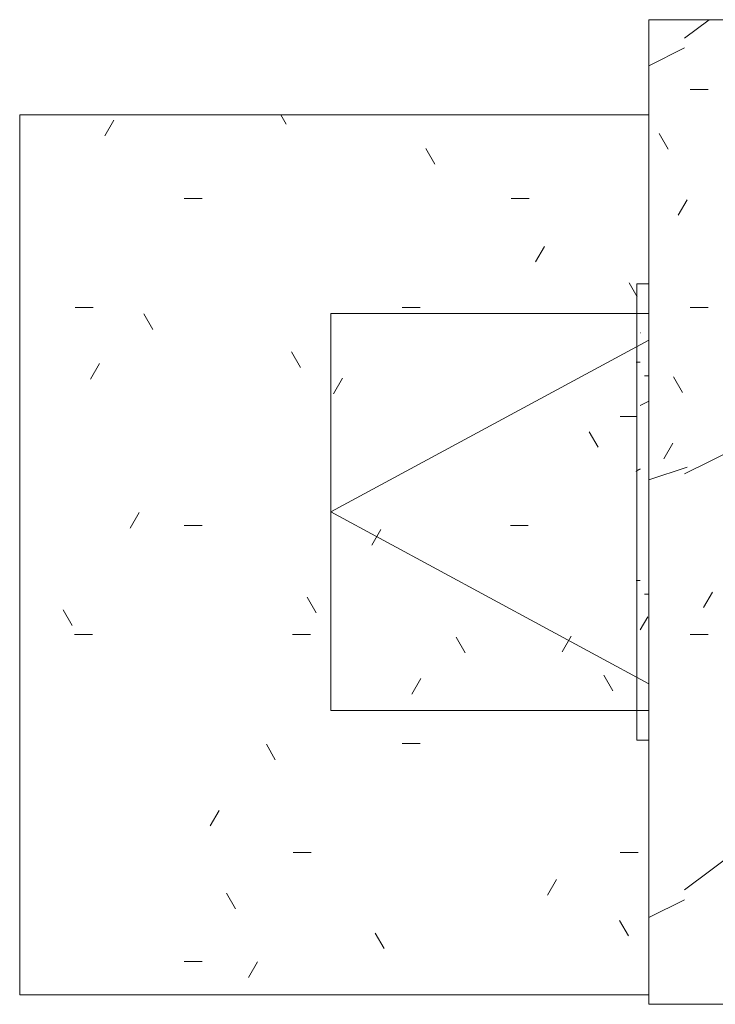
# Model space of a CAD drawing. Header units: millimetres. Extents: x 5980700 to 6194397, y -12939 to 2351883.
# Tile 112 of 124: x 6188791 to 6190087, y -8613 to -6778. Entities that reach past the tile are written whole.
import ezdxf

# ---------------------------------------------------------------- set-up
doc = ezdxf.new("R2010")
doc.units = ezdxf.units.MM
for name, color, linetype, lineweight in [('A-DETL-MBND', 5, 'Continuous', 9), ('A-GLAZ', 151, 'Continuous', 9), ('A-ROOF', 132, 'Continuous', 9)]:
    doc.layers.add(name, color=color, linetype=linetype, lineweight=lineweight)

# ---------------------------------------------------------------- blocks, each defined once
blk = doc.blocks.new('CHAPIM2 - CHAPIM-4066026-PLANTA DE CAIMENTO DE PISOS - COBERTURA')
at = {"layer": 'A-DETL-MBND', "lineweight": 5}
h = blk.add_hatch(dxfattribs=at)
h.set_pattern_fill('FP_236', color=71, style=0, pattern_type=2)
h.set_pattern_definition([(0, (365, -3e-05), (812.8, 203.2), [33.528, -576.072, 33.528, -576.072, -3251.2]), (0, (365, -3e-05), (812.8, 203.2), [-1219.2, 33.528, -1185.672, 33.528, -576.072, -1422.4]), (0, (365, -3e-05), (812.8, 203.2), [-3048, 33.528, -372.872, 33.528, -982.472]), (120, (669.8, 101.6), (-582.3763620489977, 602.3054481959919), [33.52799999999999, -576.0719999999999, 33.52799999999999, -576.0719999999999, -3251.199999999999]), (120, (669.8, 101.6), (-582.3763620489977, 602.3054481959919), [-1219.2, 33.52799999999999, -1185.672, 33.52799999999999, -576.0719999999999, -1422.4]), (120, (669.8, 101.6), (-582.3763620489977, 602.3054481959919), [-3048, 33.52799999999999, -372.8719999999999, 33.52799999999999, -982.4719999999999]), (240, (771.4, 508), (-230.4236379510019, -805.5054481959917), [33.528, -576.072, 33.528, -576.072, -3251.2]), (240, (771.4, 508), (-230.4236379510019, -805.5054481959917), [-1219.2, 33.528, -1185.672, 33.528, -576.072, -1422.4]), (240, (771.4, 508), (-230.4236379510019, -805.5054481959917), [-3048, 33.528, -372.872, 33.528, -982.472])])
h.paths.add_polyline_path([(22961.38517078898, -8613.341033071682), (24788.8851709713, -8613.341033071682), (24788.8851709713, -6778.341032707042), (22953.88517060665, -6778.341032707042), (22953.88517060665, -8613.341033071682)])
h.paths.add_polyline_path([(24603.8851865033, -8428.341059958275), (23138.88518686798, -8428.341059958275), (23138.88518686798, -6963.34103307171), (24603.8851865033, -6963.34103307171), (24603.8851865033, -8270.886055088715)])
h = blk.add_hatch(dxfattribs=at)
h.set_pattern_fill('FP_237', color=71, style=0, pattern_type=2)
h.set_pattern_definition([(216.87, (1000, 1587.5), (4762.494328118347, 3175.008507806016), [793.75, -7143.75]), (206.565, (1952.5, 1111.25), (-1587.501456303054, -1587.499067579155), [1774.879, -1774.879]), (198.435, (1952.5, 317.5), (-3174.997452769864, -1587.50290376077), [1004.024, -4016.092])])
h.paths.add_polyline_path([(22961.38517078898, -8613.341033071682), (24788.8851709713, -8613.341033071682), (24788.8851709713, -6778.341032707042), (22953.88517060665, -6778.341032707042), (22953.88517060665, -8613.341033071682)])
h.paths.add_polyline_path([(24603.8851865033, -8428.341059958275), (23138.88518686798, -8428.341059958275), (23138.88518686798, -6963.34103307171), (24603.8851865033, -6963.34103307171), (24603.8851865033, -8270.886055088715)])
at = {"layer": 'A-DETL-MBND', "color": 90, "lineweight": 5}
for p, q in [((22953.88517060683, -6778.341032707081), (24788.88517097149, -6778.341032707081)), ((22953.88517060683, -8613.341033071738), (22953.88517060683, -6778.341032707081)), ((24788.88517097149, -6778.341032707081), (24788.88517097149, -8613.341033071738)), ((24603.88517060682, -6963.341033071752), (23138.88517097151, -6963.341033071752)), ((23138.88517097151, -6963.341033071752), (23138.88517097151, -8428.341032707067)), ((24603.88517060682, -8428.341032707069), (24603.88517060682, -6963.341033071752)), ((24603.88517060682, -8428.341032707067), (23138.88517097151, -8428.341032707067)), ((24788.88517097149, -8613.341033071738), (22953.88517060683, -8613.341033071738))]:
    blk.add_line(p, q, dxfattribs=at)
blk = doc.blocks.new('FX-HRT-JANELA_MAXIM-AR-1FL - 80x80cm-1FL-ALU-3_0cmFolha-4214702-PLANTA DE CAIMENTO DE PISOS - COBERTURA')
at = {"layer": 'A-DETL-MBND', "color": 90, "lineweight": 5}
for p, q in [((-369.9999999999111, 685.000000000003), (370.0000000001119, 685.000000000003)), ((-369.9999999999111, 92.50000018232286), (-369.9999999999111, 685.000000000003)), ((-320.0364962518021, 92.5000001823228), (3.74265951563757e-11, 685.000000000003)), ((320.036496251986, 92.50000018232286), (3.74265951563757e-11, 685.000000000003)), ((370.0000000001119, 685.000000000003), (370.0000000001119, 92.50000018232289))]:
    blk.add_line(p, q, dxfattribs=at)
blk = doc.blocks.new('FP_277-PLANTA DE CAIMENTO DE PISOS - COBERTURA')
at = {"layer": 'A-DETL-MBND', "color": 90, "lineweight": 5}
blk.add_line((424.9999999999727, 114.9999999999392), (-425.0000000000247, 114.9999999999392), dxfattribs=at)
at = {"layer": 'A-DETL-MBND', "color": 71, "lineweight": 5}
for p, q in [((-127.3589943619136, 115.9328904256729), (-127.3589943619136, 113.2098532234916)), ((-127.3589943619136, 113.2098532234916), (-127.3589943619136, 108.4916647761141)), ((75.51966657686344, 116.1266781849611), (75.41238697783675, 116.1547923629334)), ((75.62694617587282, 116.0798975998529), (75.51966657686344, 116.1266781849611)), ((75.73422577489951, 116.014564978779), (75.62694617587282, 116.0798975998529)), ((75.84150537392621, 115.9308400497), (75.73422577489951, 116.014564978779)), ((75.95913886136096, 115.8520275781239), (75.83246552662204, 115.9307528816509)), ((76.08581219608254, 115.7621507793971), (75.95913886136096, 115.8520275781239)), ((76.21248553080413, 115.6612586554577), (76.08581219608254, 115.7621507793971)), ((76.33915886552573, 115.5495040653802), (76.21248553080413, 115.6612586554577)), ((76.46583220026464, 115.4270563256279), (76.33915886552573, 115.5495040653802)), ((76.59250553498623, 115.2941009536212), (76.46583220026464, 115.4270563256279)), ((76.71917886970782, 115.1508393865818), (76.59250553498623, 115.2941009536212)), ((76.84585220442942, 114.9974886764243), (76.71917886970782, 115.1508393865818)), ((76.97252553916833, 114.8342811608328), (76.84585220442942, 114.9974886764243)), ((77.09919887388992, 114.6614641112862), (76.97252553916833, 114.8342811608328)), ((77.2258722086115, 114.4792993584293), (77.09919887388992, 114.6614641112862)), ((77.35254554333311, 114.288062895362), (77.2258722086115, 114.4792993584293)), ((77.47921887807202, 114.0880444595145), (77.35254554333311, 114.288062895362)), ((77.6058922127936, 113.8795470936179), (77.47921887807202, 114.0880444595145)), ((77.7325655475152, 113.6628866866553), (77.6058922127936, 113.8795470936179)), ((77.8592388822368, 113.4383914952), (77.7325655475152, 113.6628866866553)), ((77.9859122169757, 113.2064016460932), (77.8592388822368, 113.4383914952)), ((78.1125855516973, 112.967268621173), (77.9859122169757, 113.2064016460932)), ((78.23925888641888, 112.721354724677), (78.1125855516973, 112.967268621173)), ((78.3659322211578, 112.4690325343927), (78.23925888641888, 112.721354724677)), ((78.4926055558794, 112.2106843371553), (78.3659322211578, 112.4690325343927)), ((78.61927889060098, 111.946701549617), (78.4926055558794, 112.2106843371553)), ((78.74595222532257, 111.6774841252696), (78.61927889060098, 111.946701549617)), ((78.8726255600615, 111.4034399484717), (78.74595222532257, 111.6774841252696)), ((78.99929889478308, 111.1249842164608), (78.8726255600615, 111.4034399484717)), ((79.12597222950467, 110.8425388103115), (78.99929889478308, 111.1249842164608)), ((79.25264556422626, 110.5565316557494), (79.12597222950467, 110.8425388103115)), ((79.37931889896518, 110.267396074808), (79.25264556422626, 110.5565316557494)), ((79.50599223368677, 109.9755701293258), (79.37931889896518, 110.267396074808)), ((279.0410056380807, 115.9328904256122), (279.0410056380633, 113.209853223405)), ((279.0410056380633, 113.209853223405), (279.0410056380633, 108.4916647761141)), ((79.63266556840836, 109.6814959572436), (79.50599223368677, 109.9755701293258)), ((79.75933890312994, 109.3856191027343), (79.63266556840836, 109.6814959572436)), ((79.88601223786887, 109.0883878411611), (79.75933890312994, 109.3856191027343)), ((80.01268557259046, 108.790252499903), (79.88601223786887, 109.0883878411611)), ((80.13935890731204, 108.4916647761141), (80.01268557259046, 108.790252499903))]:
    blk.add_line(p, q, dxfattribs=at)
blk = doc.blocks.new('CC_PEITORIL - PEITORIL-4214703-PLANTA DE CAIMENTO DE PISOS - COBERTURA')
at = {"layer": 'A-DETL-MBND', "lineweight": 5}
h = blk.add_hatch(dxfattribs=at)
h.set_pattern_fill('FP_279', color=71, style=0, pattern_type=2)
h.set_pattern_definition([(270, (7695.840999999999, 22681.385), (101.6, -406.4), [33.528, -271.272, 33.528, -271.272, -1625.6]), (270, (7695.840999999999, 22681.385), (101.6, -406.4), [-609.6, 33.528, -576.072, 33.528, -271.272, -711.2]), (270, (7695.840999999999, 22681.385), (101.6, -406.4), [-1524, 33.528, -169.672, 33.528, -474.472]), (29.99999999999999, (7746.641, 22528.985), (301.1527240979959, 291.1881810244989), [33.528, -271.272, 33.528, -271.272, -1625.6]), (29.99999999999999, (7746.641, 22528.985), (301.1527240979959, 291.1881810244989), [-609.6, 33.528, -576.072, 33.528, -271.272, -711.2]), (29.99999999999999, (7746.641, 22528.985), (301.1527240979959, 291.1881810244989), [-1524, 33.528, -169.672, 33.528, -474.472]), (150, (7949.840999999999, 22478.185), (-402.7527240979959, 115.211818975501), [33.528, -271.272, 33.528, -271.272, -1625.6]), (150, (7949.840999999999, 22478.185), (-402.7527240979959, 115.211818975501), [-609.6, 33.528, -576.072, 33.528, -271.272, -711.2]), (150, (7949.840999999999, 22478.185), (-402.7527240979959, 115.211818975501), [-1524, 33.528, -169.672, 33.528, -474.472])])
h.paths.add_polyline_path([(-425.0000000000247, 108.4916647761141), (-425.0000000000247, 92.50000018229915), (424.9999999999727, 92.50000018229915), (424.9999999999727, 108.4916647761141), (-101.2909284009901, 108.4916647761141)])
h = blk.add_hatch(dxfattribs=at)
h.set_pattern_fill('FP_280', color=71, style=0, pattern_type=2)
h.set_pattern_definition([(126.87, (9283.341, 22046.385), (3175.008507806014, -4762.494328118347), [793.75, -7143.75]), (116.565, (8807.091, 21093.885), (-1587.499067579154, 1587.501456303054), [1774.879, -1774.879]), (108.435, (8013.340999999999, 21093.885), (-1587.502903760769, 3174.997452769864), [1004.024, -4016.092])])
h.paths.add_polyline_path([(-425.0000000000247, 108.4916647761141), (-425.0000000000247, 92.50000018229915), (424.9999999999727, 92.50000018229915), (424.9999999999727, 108.4916647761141), (-101.2909284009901, 108.4916647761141)])
at = {"layer": 'A-DETL-MBND', "color": 90, "lineweight": 5}
for p, q in [((-425.0000000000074, 108.4916647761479), (-425.0000000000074, 114.9999999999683)), ((424.9999999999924, 114.9999999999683), (424.9999999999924, 108.491664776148)), ((-425.0000000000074, 108.4916647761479), (-425.0000000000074, 92.50000018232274)), ((424.9999999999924, 92.50000018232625), (424.9999999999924, 108.4916647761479))]:
    blk.add_line(p, q, dxfattribs=at)
at = {"layer": 'A-GLAZ', "color": 90, "lineweight": 5}
blk.add_blockref('FP_277-PLANTA DE CAIMENTO DE PISOS - COBERTURA', (0, 0), dxfattribs=at)
blk = doc.blocks.new('BE-PMSa-MOD-ARQ-CONEXAODOFUTURO-EX-000-R_rvt-3-PLANTA DE CAIMENTO DE PISOS - COBERTURA')
at = {"layer": 'A-DETL-MBND', "lineweight": 5}
h = blk.add_hatch(dxfattribs=at)
h.set_pattern_fill('FP_278', color=135, style=0, pattern_type=2)
h.set_pattern_definition([(0, (300.624, 0), (812.071, 203.2), [33.498, -575.556, 33.498, -575.556, -3248.285]), (0, (300.624, 0), (812.071, 203.2), [-1218.107, 33.498, -1184.609, 33.498, -575.556, -1421.125]), (0, (300.624, 0), (812.071, 203.2), [-3045.267, 33.498, -372.538, 33.498, -981.591]), (119.978, (605.151, 101.6), (-581.8564917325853, 602.3029608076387), [33.52, -575.9429999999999, 33.52, -3826.414]), (119.978, (605.151, 101.6), (-581.8564917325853, 602.3029608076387), [-642.9839999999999, -575.9429999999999, 33.52, -1185.406, -2031.545]), (119.978, (605.151, 101.6), (-581.8564917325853, 602.3029608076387), [-2437.853999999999, 33.52, -575.9429999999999, 33.52, -1388.561]), (119.978, (605.151, 101.6), (-581.8564917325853, 602.3029608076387), [-3080.837999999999, -372.788, 33.52, -982.2519999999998]), (240.022, (706.66, 508), (-230.2210088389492, -805.5046214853), [33.52, -575.943, 33.52, -3826.414]), (240.022, (706.66, 508), (-230.2210088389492, -805.5046214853), [-642.984, -575.943, 33.52, -1185.406, -2031.545]), (240.022, (706.66, 508), (-230.2210088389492, -805.5046214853), [-2437.854, 33.52, -575.943, 33.52, -1388.561]), (240.022, (706.66, 508), (-230.2210088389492, -805.5046214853), [-3080.838, -372.788, 33.52, -982.252])])
h.paths.add_polyline_path([(21416.38515489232, -8595.841005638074), (22588.88515471, -8595.841005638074), (22588.88515471, -8120.841005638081), (22566.38515489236, -8120.841005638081), (22567.257106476, -7270.841005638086), (22588.88515471, -7270.841005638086), (22588.88515471, -6955.84100563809), (21416.38515489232, -6955.84100563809), (21416.38515489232, -8428.804059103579)])
at = {"layer": 'A-DETL-MBND', "color": 90, "lineweight": 5}
for p, q in [((21416.38515489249, -8595.841005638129), (21416.38515489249, -6955.841005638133)), ((21416.38515489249, -6955.841005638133), (22588.88515471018, -6955.841005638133)), ((22588.88515471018, -8595.841005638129), (21416.38515489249, -8595.841005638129))]:
    blk.add_line(p, q, dxfattribs=at)
at = {"layer": 'A-GLAZ', "color": 90, "lineweight": 5, "rotation": 90.00000000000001}
for name in ['CC_PEITORIL - PEITORIL-4214703-PLANTA DE CAIMENTO DE PISOS - COBERTURA', 'FX-HRT-JANELA_MAXIM-AR-1FL - 80x80cm-1FL-ALU-3_0cmFolha-4214702-PLANTA DE CAIMENTO DE PISOS - COBERTURA']:
    blk.add_blockref(name, (22681.3851548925, -7695.841005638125), dxfattribs=at)
at = {"layer": 'A-ROOF', "color": 90, "lineweight": 5}
blk.add_blockref('CHAPIM2 - CHAPIM-4066026-PLANTA DE CAIMENTO DE PISOS - COBERTURA', (-365.0000158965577, 2.725124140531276e-05), dxfattribs=at)

msp = doc.modelspace()

# ---------------------------------------------------------------- block references
at = {"color": 50, "lineweight": 5}
msp.add_blockref('BE-PMSa-MOD-ARQ-CONEXAODOFUTURO-EX-000-R_rvt-3-PLANTA DE CAIMENTO DE PISOS - COBERTURA', (6167374.665174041, 0), dxfattribs=at)

doc.saveas('drawing.dxf')
